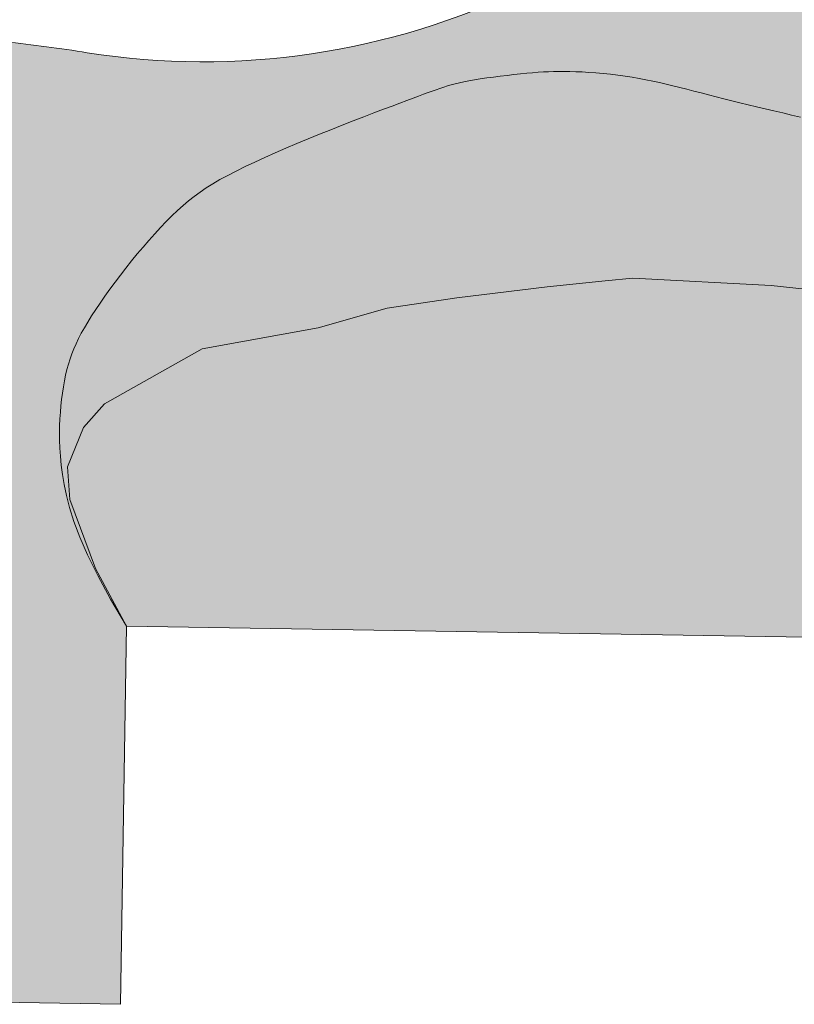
# Model space of a CAD drawing. Header units: metres. Extents: x 0 to 168310, y 0 to 462960.
# Tile 5 of 256: x 167452 to 167475, y 462612 to 462641. Entities that reach past the tile are written whole.
import ezdxf

# ---------------------------------------------------------------- set-up
doc = ezdxf.new("R2010")
doc.units = ezdxf.units.M
doc.header["$LTSCALE"] = 0.2
for name, color, linetype, lineweight in [('B_WE_GR_GRAS_BRM_RVA kruidenmengsel 2_B102-A', 141, 'Continuous', 18), ('B_WE_GR_GRAS_BRM_RVA kruidenmengsel 2_B102-G', 141, 'Continuous', 18), ('B_WE_GR_GRAS_BRM_RVA kruidenmengsel Barneveld_B116-A', 83, 'Continuous', 18), ('B_WE_GR_GRAS_BRM_RVA kruidenmengsel Barneveld_B116-G', 83, 'Continuous', 18)]:
    doc.layers.add(name, color=color, linetype=linetype, lineweight=lineweight)

msp = doc.modelspace()

# ---------------------------------------------------------------- hatches: boundary and pattern name
at = {"layer": 'B_WE_GR_GRAS_BRM_RVA kruidenmengsel 2_B102-A', "transparency": 33554687}
h = msp.add_hatch(color=256, dxfattribs=at)
h.dxf.hatch_style = 1
h.paths.add_polyline_path([(167507.5650447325, 462627.258044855), (167504.6934970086, 462628.5497135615), (167503.132597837, 462629.7064182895), (167500.5864440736, 462630.4061432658), (167498.3585517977, 462630.5015392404), (167494.1255626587, 462630.3743264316), (167489.4747006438, 462630.5646548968), (167485.6398477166, 462631.161595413), (167481.128256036, 462631.573632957), (167478.4794592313, 462632.0481318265), (167476.8818719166, 462632.6318079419), (167474.5270509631, 462632.889187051), (167470.4614228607, 462633.106457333), (167469.6567360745, 462633.0279921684), (167467.949297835, 462632.8514864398), (167465.303007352, 462632.5305691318), (167463.258715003, 462632.2239014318), (167461.2289318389, 462631.649453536), (167457.8271376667, 462631.0257554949), (167454.9609905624, 462629.4147122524), (167454.3493778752, 462628.7227841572), (167453.8762244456, 462627.5716170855), (167453.9432885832, 462626.6100807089), (167454.7014778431, 462624.5890335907), (167455.6082284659, 462622.8956273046), (167477.9852301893, 462622.5307213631), (167477.9871867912, 462622.6507054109), (167508.2231668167, 462622.1576416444), (167509.4042176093, 462623.2552620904), (167509.666115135, 462623.9032404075), (167509.0914884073, 462625.5996029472)])
at = {"layer": 'B_WE_GR_GRAS_BRM_RVA kruidenmengsel Barneveld_B116-A', "transparency": 33554687}
h = msp.add_hatch(color=256, dxfattribs=at)
h.dxf.hatch_style = 1
edge = h.paths.add_edge_path()
edge.add_line((167455.6082284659, 462622.8956273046), (167455.1410367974, 462623.6863642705))
edge.add_line((167455.1410367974, 462623.6863642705), (167454.7631930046, 462624.3784919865))
edge.add_line((167454.7631930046, 462624.3784919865), (167454.464100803, 462624.9825387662))
edge.add_line((167454.464100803, 462624.9825387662), (167454.2331639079, 462625.5090329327))
edge.add_line((167454.2331639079, 462625.5090329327), (167454.0597860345, 462625.9685028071))
edge.add_line((167454.0597860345, 462625.9685028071), (167453.9333709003, 462626.3714767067))
edge.add_line((167453.9333709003, 462626.3714767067), (167453.8433222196, 462626.7284829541))
edge.add_line((167453.8433222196, 462626.7284829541), (167453.779043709, 462627.050049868))
edge.add_line((167453.779043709, 462627.050049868), (167453.7305842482, 462627.3461440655))
edge.add_line((167453.7305842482, 462627.3461440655), (167453.693761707, 462627.6217094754))
edge.add_line((167453.693761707, 462627.6217094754), (167453.6674307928, 462627.8790460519))
edge.add_line((167453.6674307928, 462627.8790460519), (167453.6504733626, 462628.1204301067))
edge.add_line((167453.6504733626, 462628.1204301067), (167453.6417712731, 462628.3481379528))
edge.add_line((167453.6417712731, 462628.3481379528), (167453.6402063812, 462628.5644459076))
edge.add_line((167453.6402063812, 462628.5644459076), (167453.6446605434, 462628.7716302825))
edge.add_line((167453.6446605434, 462628.7716302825), (167453.6540156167, 462628.9719673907))
edge.add_line((167453.6540156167, 462628.9719673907), (167453.6671770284, 462629.1676848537))
edge.add_line((167453.6671770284, 462629.1676848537), (167453.6836357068, 462629.3598006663))
edge.add_line((167453.6836357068, 462629.3598006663), (167453.7034932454, 462629.5480712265))
edge.add_line((167453.7034932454, 462629.5480712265), (167453.726879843, 462629.7321938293))
edge.add_line((167453.726879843, 462629.7321938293), (167453.7539256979, 462629.9118657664))
edge.add_line((167453.7539256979, 462629.9118657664), (167453.7847610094, 462630.0867843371))
edge.add_line((167453.7847610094, 462630.0867843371), (167453.8195159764, 462630.2566468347))
edge.add_line((167453.8195159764, 462630.2566468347), (167453.8583207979, 462630.4211505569))
edge.add_line((167453.8583207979, 462630.4211505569), (167453.9013069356, 462630.5799970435))
edge.add_line((167453.9013069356, 462630.5799970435), (167453.9488028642, 462630.7335502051))
edge.add_line((167453.9488028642, 462630.7335502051), (167454.0015461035, 462630.8835491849))
edge.add_line((167454.0015461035, 462630.8835491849), (167454.0603250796, 462631.0319042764))
edge.add_line((167454.0603250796, 462631.0319042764), (167454.1259282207, 462631.1805257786))
edge.add_line((167454.1259282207, 462631.1805257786), (167454.1991439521, 462631.3313239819))
edge.add_line((167454.1991439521, 462631.3313239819), (167454.2807606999, 462631.4862091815))
edge.add_line((167454.2807606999, 462631.4862091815), (167454.3715668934, 462631.6470916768))
edge.add_line((167454.3715668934, 462631.6470916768), (167454.4723509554, 462631.8158817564))
edge.add_line((167454.4723509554, 462631.8158817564), (167454.583645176, 462631.9939903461))
edge.add_line((167454.583645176, 462631.9939903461), (167454.7048531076, 462632.1806277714))
edge.add_line((167454.7048531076, 462632.1806277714), (167454.8350674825, 462632.3743983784))
edge.add_line((167454.8350674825, 462632.3743983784), (167454.9733810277, 462632.5739065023))
edge.add_line((167454.9733810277, 462632.5739065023), (167455.1188864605, 462632.7777564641))
edge.add_line((167455.1188864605, 462632.7777564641), (167455.2706765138, 462632.9845526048))
edge.add_line((167455.2706765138, 462632.9845526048), (167455.427843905, 462633.1928992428))
edge.add_line((167455.427843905, 462633.1928992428), (167455.5894813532, 462633.4014007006))
edge.add_line((167455.5894813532, 462633.4014007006), (167455.7546859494, 462633.6086779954))
edge.add_line((167455.7546859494, 462633.6086779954), (167455.9225982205, 462633.8135184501))
edge.add_line((167455.9225982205, 462633.8135184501), (167456.0923836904, 462634.0148050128))
edge.add_line((167456.0923836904, 462634.0148050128), (167456.2632081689, 462634.2114217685))
edge.add_line((167456.2632081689, 462634.2114217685), (167456.4342374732, 462634.402252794))
edge.add_line((167456.4342374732, 462634.402252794), (167456.6046374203, 462634.586182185))
edge.add_line((167456.6046374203, 462634.586182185), (167456.7735738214, 462634.7620940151))
edge.add_line((167456.7735738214, 462634.7620940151), (167456.9402124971, 462634.9288723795))
edge.add_line((167456.9402124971, 462634.9288723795), (167457.1037767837, 462635.085444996))
edge.add_line((167457.1037767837, 462635.085444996), (167457.2651703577, 462635.2320144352))
edge.add_line((167457.2651703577, 462635.2320144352), (167457.4272034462, 462635.3702297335))
edge.add_line((167457.4272034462, 462635.3702297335), (167457.5927892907, 462635.5018180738))
edge.add_line((167457.5927892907, 462635.5018180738), (167457.7648411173, 462635.628506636))
edge.add_line((167457.7648411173, 462635.628506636), (167457.9462721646, 462635.7520226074))
edge.add_line((167457.9462721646, 462635.7520226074), (167458.1399956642, 462635.8740931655))
edge.add_line((167458.1399956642, 462635.8740931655), (167458.3489248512, 462635.9964454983))
edge.add_line((167458.3489248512, 462635.9964454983), (167458.5759669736, 462636.1208040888))
edge.add_line((167458.5759669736, 462636.1208040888), (167458.8226486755, 462636.2482714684))
edge.add_line((167458.8226486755, 462636.2482714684), (167459.0873600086, 462636.3785371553))
edge.add_line((167459.0873600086, 462636.3785371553), (167459.3680577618, 462636.5110954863))
edge.add_line((167459.3680577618, 462636.5110954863), (167459.6626987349, 462636.6454407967))
edge.add_line((167459.6626987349, 462636.6454407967), (167459.9692397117, 462636.7810674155))
edge.add_line((167459.9692397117, 462636.7810674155), (167460.2856374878, 462636.9174696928))
edge.add_line((167460.2856374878, 462636.9174696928), (167460.6098488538, 462637.0541419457))
edge.add_line((167460.6098488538, 462637.0541419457), (167460.9398305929, 462637.1905785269))
edge.add_line((167460.9398305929, 462637.1905785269), (167461.2733075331, 462637.3261797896))
edge.add_line((167461.2733075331, 462637.3261797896), (167461.606877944, 462637.459889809))
edge.add_line((167461.606877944, 462637.459889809), (167461.9367987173, 462637.5905143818))
edge.add_line((167461.9367987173, 462637.5905143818), (167462.2593265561, 462637.716859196))
edge.add_line((167462.2593265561, 462637.716859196), (167462.5707181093, 462637.8377299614))
edge.add_line((167462.5707181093, 462637.8377299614), (167462.8672301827, 462637.9519324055))
edge.add_line((167462.8672301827, 462637.9519324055), (167463.1451195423, 462638.0582722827))
edge.add_line((167463.1451195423, 462638.0582722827), (167463.4006429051, 462638.1555552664))
edge.add_line((167463.4006429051, 462638.1555552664), (167463.6304042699, 462638.2427042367))
edge.add_line((167463.6304042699, 462638.2427042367), (167463.8348917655, 462638.3199516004))
edge.add_line((167463.8348917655, 462638.3199516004), (167464.0170283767, 462638.3883508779))
edge.add_line((167464.0170283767, 462638.3883508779), (167464.1797746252, 462638.4489681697))
edge.add_line((167464.1797746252, 462638.4489681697), (167464.3260908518, 462638.5028695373))
edge.add_line((167464.3260908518, 462638.5028695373), (167464.458937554, 462638.5511210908))
edge.add_line((167464.458937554, 462638.5511210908), (167464.5812752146, 462638.5947889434))
edge.add_line((167464.5812752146, 462638.5947889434), (167464.6960642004, 462638.6349391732))
edge.add_line((167464.6960642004, 462638.6349391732), (167464.8062572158, 462638.6726268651))
edge.add_line((167464.8062572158, 462638.6726268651), (167464.9145351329, 462638.7085235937))
edge.add_line((167464.9145351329, 462638.7085235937), (167465.0232433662, 462638.7428274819))
edge.add_line((167465.0232433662, 462638.7428274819), (167465.134706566, 462638.7757073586))
edge.add_line((167465.134706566, 462638.7757073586), (167465.2512493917, 462638.8073320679))
edge.add_line((167465.2512493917, 462638.8073320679), (167465.3751965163, 462638.83787045))
edge.add_line((167465.3751965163, 462638.83787045), (167465.5088725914, 462638.8674913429))
edge.add_line((167465.5088725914, 462638.8674913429), (167465.6546022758, 462638.8963635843))
edge.add_line((167465.6546022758, 462638.8963635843), (167465.8147060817, 462638.9246557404))
edge.add_line((167465.8147060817, 462638.9246557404), (167465.9899702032, 462638.9524344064))
edge.add_line((167465.9899702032, 462638.9524344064), (167466.1773617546, 462638.9795123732))
edge.add_line((167466.1773617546, 462638.9795123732), (167466.3732635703, 462639.0056636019))
edge.add_line((167466.3732635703, 462639.0056636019), (167466.5740585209, 462639.0306620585))
edge.add_line((167466.5740585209, 462639.0306620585), (167466.7761294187, 462639.0542817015))
edge.add_line((167466.7761294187, 462639.0542817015), (167466.9758591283, 462639.0762964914))
edge.add_line((167466.9758591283, 462639.0762964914), (167467.1696305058, 462639.0964803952))
edge.add_line((167467.1696305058, 462639.0964803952), (167467.3538264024, 462639.1146073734))
edge.add_line((167467.3538264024, 462639.1146073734), (167467.5256717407, 462639.1304670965))
edge.add_line((167467.5256717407, 462639.1304670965), (167467.6869017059, 462639.1439333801))
edge.add_line((167467.6869017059, 462639.1439333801), (167467.8407549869, 462639.1549080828))
edge.add_line((167467.8407549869, 462639.1549080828), (167467.9904713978, 462639.1632930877))
edge.add_line((167467.9904713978, 462639.1632930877), (167468.1392907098, 462639.1689902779))
edge.add_line((167468.1392907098, 462639.1689902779), (167468.2904526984, 462639.1719015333))
edge.add_line((167468.2904526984, 462639.1719015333), (167468.4471971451, 462639.1719287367))
edge.add_line((167468.4471971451, 462639.1719287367), (167468.612763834, 462639.1689737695))
edge.add_line((167468.612763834, 462639.1689737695), (167468.7901477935, 462639.1629418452))
edge.add_line((167468.7901477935, 462639.1629418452), (167468.9792647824, 462639.1537800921))
edge.add_line((167468.9792647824, 462639.1537800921), (167469.1779268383, 462639.1414642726))
edge.add_line((167469.1779268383, 462639.1414642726), (167469.3839052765, 462639.1259707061))
edge.add_line((167469.3839052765, 462639.1259707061), (167469.5949714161, 462639.10727571))
edge.add_line((167469.5949714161, 462639.10727571), (167469.8088965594, 462639.0853556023))
edge.add_line((167469.8088965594, 462639.0853556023), (167470.0234520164, 462639.0601867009))
edge.add_line((167470.0234520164, 462639.0601867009), (167470.2364091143, 462639.0317453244))
edge.add_line((167470.2364091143, 462639.0317453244), (167470.4455719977, 462639.0000100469))
edge.add_line((167470.4455719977, 462639.0000100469), (167470.6501242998, 462638.9650542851))
edge.add_line((167470.6501242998, 462638.9650542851), (167470.851103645, 462638.9270789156))
edge.add_line((167470.851103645, 462638.9270789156), (167471.0496779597, 462638.8862937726))
edge.add_line((167471.0496779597, 462638.8862937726), (167471.2470151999, 462638.8429086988))
edge.add_line((167471.2470151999, 462638.8429086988), (167471.444283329, 462638.7971335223))
edge.add_line((167471.444283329, 462638.7971335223), (167471.6426502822, 462638.749178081))
edge.add_line((167471.6426502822, 462638.749178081), (167471.8432839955, 462638.6992522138))
edge.add_line((167471.8432839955, 462638.6992522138), (167472.0473520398, 462638.6475657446))
edge.add_line((167472.0473520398, 462638.6475657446), (167472.2557688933, 462638.5943169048))
edge.add_line((167472.2557688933, 462638.5943169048), (167472.4687576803, 462638.5396723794))
edge.add_line((167472.4687576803, 462638.5396723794), (167472.6864247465, 462638.4837934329))
edge.add_line((167472.6864247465, 462638.4837934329), (167472.9088763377, 462638.4268413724))
edge.add_line((167472.9088763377, 462638.4268413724), (167473.1362188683, 462638.3689775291))
edge.add_line((167473.1362188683, 462638.3689775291), (167473.3685584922, 462638.3103631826))
edge.add_line((167473.3685584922, 462638.3103631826), (167473.6060015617, 462638.2511596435))
edge.add_line((167473.6060015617, 462638.2511596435), (167473.8486543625, 462638.1915282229))
edge.add_line((167473.8486543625, 462638.1915282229), (167474.0964985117, 462638.1316226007))
edge.add_line((167474.0964985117, 462638.1316226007), (167474.3487784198, 462638.0715514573))
edge.add_line((167474.3487784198, 462638.0715514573), (167474.6044685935, 462638.0114069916))
edge.add_line((167474.6044685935, 462638.0114069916), (167474.8625430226, 462637.9512813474))
edge.add_line((167474.8625430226, 462637.9512813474), (167475.1219758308, 462637.8912667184))
edge.add_line((167475.1219758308, 462637.8912667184), (167475.3817409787, 462637.8314552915))
edge.add_line((167475.3817409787, 462637.8314552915), (167475.640812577, 462637.7719391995))
edge.add_line((167475.640812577, 462637.7719391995), (167475.8981646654, 462637.7128106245))
edge.add_line((167475.8981646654, 462637.7128106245), (167476.1528585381, 462637.6541365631))
edge.add_line((167476.1528585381, 462637.6541365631), (167476.4051971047, 462637.5956257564))
edge.add_line((167476.4051971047, 462637.5956257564), (167476.6564068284, 462637.5367204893))
edge.add_line((167476.6564068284, 462637.5367204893), (167476.907736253, 462637.476856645))
edge.add_line((167476.907736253, 462637.476856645), (167477.1604339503, 462637.4154701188))
edge.add_line((167477.1604339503, 462637.4154701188), (167477.4157484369, 462637.3519968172))
edge.add_line((167477.4157484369, 462637.3519968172), (167477.6749282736, 462637.2858726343))
edge.add_line((167477.6749282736, 462637.2858726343), (167477.9392219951, 462637.2165334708))
edge.add_line((167477.9392219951, 462637.2165334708), (167478.2098699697, 462637.1434189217))
edge.add_line((167478.2098699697, 462637.1434189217), (167478.4876897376, 462637.0661596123))
edge.add_line((167478.4876897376, 462637.0661596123), (167478.7728799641, 462636.9846657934))
edge.add_line((167478.7728799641, 462636.9846657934), (167479.0655901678, 462636.8988699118))
edge.add_line((167479.0655901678, 462636.8988699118), (167479.3659698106, 462636.8087044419))
edge.add_line((167479.3659698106, 462636.8087044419), (167479.6741683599, 462636.7141018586))
edge.add_line((167479.6741683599, 462636.7141018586), (167479.9903353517, 462636.6149946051))
edge.add_line((167479.9903353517, 462636.6149946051), (167480.314620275, 462636.5113151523))
edge.add_line((167480.314620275, 462636.5113151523), (167480.6471726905, 462636.4029959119))
edge.add_line((167480.6471726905, 462636.4029959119), (167480.9883114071, 462636.2898840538))
edge.add_line((167480.9883114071, 462636.2898840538), (167481.3388627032, 462636.1715711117))
edge.add_line((167481.3388627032, 462636.1715711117), (167481.6997476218, 462636.0476008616))
edge.add_line((167481.6997476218, 462636.0476008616), (167482.0718872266, 462635.9175171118))
edge.add_line((167482.0718872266, 462635.9175171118), (167482.4562025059, 462635.7808636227))
edge.add_line((167482.4562025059, 462635.7808636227), (167482.853614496, 462635.6371842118))
edge.add_line((167482.853614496, 462635.6371842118), (167483.2650443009, 462635.4860226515))
edge.add_line((167483.2650443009, 462635.4860226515), (167483.6914128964, 462635.3269227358))
edge.add_line((167483.6914128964, 462635.3269227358), (167484.1332393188, 462635.1592934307))
edge.add_line((167484.1332393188, 462635.1592934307), (167484.5884148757, 462634.9816623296))
edge.add_line((167484.5884148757, 462634.9816623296), (167485.0537751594, 462634.792202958))
edge.add_line((167485.0537751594, 462634.792202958), (167485.5261529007, 462634.5890878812))
edge.add_line((167485.5261529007, 462634.5890878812), (167486.0023808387, 462634.3704896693))
edge.add_line((167486.0023808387, 462634.3704896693), (167486.4792917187, 462634.1345808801))
edge.add_line((167486.4792917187, 462634.1345808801), (167486.9537182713, 462633.8795340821))
edge.add_line((167486.9537182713, 462633.8795340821), (167487.4224932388, 462633.6035218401))
edge.add_line((167487.4224932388, 462633.6035218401), (167487.8826164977, 462633.3050526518))
edge.add_line((167487.8826164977, 462633.3050526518), (167488.333791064, 462632.9880680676))
edge.add_line((167488.333791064, 462632.9880680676), (167488.7779093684, 462632.6609101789))
edge.add_line((167488.7779093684, 462632.6609101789), (167489.2169268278, 462632.3320476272))
edge.add_line((167489.2169268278, 462632.3320476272), (167489.6527988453, 462632.0099490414))
edge.add_line((167489.6527988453, 462632.0099490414), (167490.0874808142, 462631.7030830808))
edge.add_line((167490.0874808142, 462631.7030830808), (167490.522928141, 462631.4199183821))
edge.add_line((167490.522928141, 462631.4199183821), (167490.9610962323, 462631.1689235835))
edge.add_line((167490.9610962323, 462631.1689235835), (167491.4039525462, 462630.9584911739))
edge.add_line((167491.4039525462, 462630.9584911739), (167491.8542472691, 462630.7920696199))
edge.add_line((167491.8542472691, 462630.7920696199), (167492.3159792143, 462630.6652205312))
edge.add_line((167492.3159792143, 462630.6652205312), (167492.7932588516, 462630.5728002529))
edge.add_line((167492.7932588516, 462630.5728002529), (167493.2901966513, 462630.5096651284))
edge.add_line((167493.2901966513, 462630.5096651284), (167493.8109030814, 462630.4706715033))
edge.add_line((167493.8109030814, 462630.4706715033), (167494.3594886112, 462630.4506757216))
edge.add_line((167494.3594886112, 462630.4506757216), (167494.940063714, 462630.4445341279))
edge.add_line((167494.940063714, 462630.4445341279), (167495.5567383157, 462630.4471030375))
edge.add_line((167495.5567383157, 462630.4471030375), (167496.2111855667, 462630.4531093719))
edge.add_line((167496.2111855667, 462630.4531093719), (167496.8970402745, 462630.4568532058))
edge.add_line((167496.8970402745, 462630.4568532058), (167497.6062820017, 462630.4525467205))
edge.add_line((167497.6062820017, 462630.4525467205), (167498.3308903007, 462630.4344020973))
edge.add_line((167498.3308903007, 462630.4344020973), (167499.0628447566, 462630.3966315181))
edge.add_line((167499.0628447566, 462630.3966315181), (167499.7941249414, 462630.333447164))
edge.add_line((167499.7941249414, 462630.333447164), (167500.5167104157, 462630.2390612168))
edge.add_line((167500.5167104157, 462630.2390612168), (167501.2225807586, 462630.1076858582))
edge.add_line((167501.2225807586, 462630.1076858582), (167501.9040973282, 462629.934875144))
edge.add_line((167501.9040973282, 462629.934875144), (167502.5563854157, 462629.7258975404))
edge.add_line((167502.5563854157, 462629.7258975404), (167503.175786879, 462629.4902973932))
edge.add_line((167503.175786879, 462629.4902973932), (167503.7586488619, 462629.2376375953))
edge.add_line((167503.7586488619, 462629.2376375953), (167504.3013184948, 462628.9774810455))
edge.add_line((167504.3013184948, 462628.9774810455), (167504.8001429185, 462628.719390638))
edge.add_line((167504.8001429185, 462628.719390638), (167505.2514692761, 462628.4729292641))
edge.add_line((167505.2514692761, 462628.4729292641), (167505.6516446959, 462628.2476598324))
edge.add_line((167505.6516446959, 462628.2476598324), (167505.9972911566, 462628.0527556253))
edge.add_line((167505.9972911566, 462628.0527556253), (167506.2901177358, 462627.89017852))
edge.add_line((167506.2901177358, 462627.89017852), (167506.5363169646, 462627.7555346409))
edge.add_line((167506.5363169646, 462627.7555346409), (167506.742235, 462627.6442125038))
edge.add_line((167506.742235, 462627.6442125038), (167506.9142176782, 462627.5516006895))
edge.add_line((167506.9142176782, 462627.5516006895), (167507.0586112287, 462627.4730877))
edge.add_line((167507.0586112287, 462627.4730877), (167507.1817616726, 462627.4040620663))
edge.add_line((167507.1817616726, 462627.4040620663), (167507.2900150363, 462627.3399123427))
edge.add_line((167507.2900150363, 462627.3399123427), (167507.3896917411, 462627.2760485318))
edge.add_line((167507.3896917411, 462627.2760485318), (167507.4849633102, 462627.2096805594))
edge.add_line((167507.4849633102, 462627.2096805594), (167507.5762622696, 462627.1411501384))
edge.add_line((167507.5762622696, 462627.1411501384), (167507.6636465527, 462627.0711127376))
edge.add_line((167507.6636465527, 462627.0711127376), (167507.7471741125, 462627.0002238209))
edge.add_line((167507.7471741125, 462627.0002238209), (167507.8269028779, 462626.9291388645))
edge.add_line((167507.8269028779, 462626.9291388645), (167507.9028907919, 462626.8585133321))
edge.add_line((167507.9028907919, 462626.8585133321), (167507.975195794, 462626.7890026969))
edge.add_line((167507.975195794, 462626.7890026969), (167508.0438758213, 462626.7212624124))
edge.add_line((167508.0438758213, 462626.7212624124), (167508.1091683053, 462626.6555357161))
edge.add_line((167508.1091683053, 462626.6555357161), (167508.1719624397, 462626.5905689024))
edge.add_line((167508.1719624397, 462626.5905689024), (167508.2332953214, 462626.5247685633))
edge.add_line((167508.2332953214, 462626.5247685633), (167508.2942040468, 462626.4565413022))
edge.add_line((167508.2942040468, 462626.4565413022), (167508.355725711, 462626.3842937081))
edge.add_line((167508.355725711, 462626.3842937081), (167508.4188974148, 462626.3064323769))
edge.add_line((167508.4188974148, 462626.3064323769), (167508.4847562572, 462626.2213638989))
edge.add_line((167508.4847562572, 462626.2213638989), (167508.5543393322, 462626.1274948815))
edge.add_line((167508.5543393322, 462626.1274948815), (167508.6285028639, 462626.0234669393))
edge.add_line((167508.6285028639, 462626.0234669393), (167508.7066497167, 462625.9098101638))
edge.add_line((167508.7066497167, 462625.9098101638), (167508.7874827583, 462625.7879642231))
edge.add_line((167508.7874827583, 462625.7879642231), (167508.8697003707, 462625.6593746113))
edge.add_line((167508.8697003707, 462625.6593746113), (167508.9520009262, 462625.5254868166))
edge.add_line((167508.9520009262, 462625.5254868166), (167509.0330828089, 462625.3877463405))
edge.add_line((167509.0330828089, 462625.3877463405), (167509.1116443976, 462625.2475986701))
edge.add_line((167509.1116443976, 462625.2475986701), (167509.1863840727, 462625.106489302))
edge.add_line((167509.1863840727, 462625.106489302), (167509.2559922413, 462624.9658126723))
edge.add_line((167509.2559922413, 462624.9658126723), (167509.3189891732, 462624.8258732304))
edge.add_line((167509.3189891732, 462624.8258732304), (167509.3737320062, 462624.6859303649))
edge.add_line((167509.3737320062, 462624.6859303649), (167509.4185713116, 462624.5452013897))
edge.add_line((167509.4185713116, 462624.5452013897), (167509.4518576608, 462624.4029036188))
edge.add_line((167509.4518576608, 462624.4029036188), (167509.4719416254, 462624.2582543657))
edge.add_line((167509.4719416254, 462624.2582543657), (167509.4771737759, 462624.1104709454))
edge.add_line((167509.4771737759, 462624.1104709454), (167509.4659046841, 462623.9587706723))
edge.add_line((167509.4659046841, 462623.9587706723), (167509.4364773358, 462623.8023632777))
edge.add_line((167509.4364773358, 462623.8023632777), (167509.3863862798, 462623.6396103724))
edge.add_line((167509.3863862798, 462623.6396103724), (167509.311514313, 462623.4672624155))
edge.add_line((167509.311514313, 462623.4672624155), (167509.2075639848, 462623.2818896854))
edge.add_line((167509.2075639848, 462623.2818896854), (167509.0702378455, 462623.0800624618))
edge.add_line((167509.0702378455, 462623.0800624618), (167508.895238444, 462622.8583510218))
edge.add_line((167508.895238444, 462622.8583510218), (167508.6782683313, 462622.6133256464))
edge.add_line((167508.6782683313, 462622.6133256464), (167508.4150300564, 462622.3415566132))
edge.add_line((167508.4150300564, 462622.3415566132), (167508.1012261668, 462622.039614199))
edge.add_line((167508.1012261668, 462622.039614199), (167508.0053526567, 462616.1603958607))
edge.add_line((167508.0053526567, 462616.1603958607), (167511.263857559, 462616.1072588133))
edge.add_arc((167511.359724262, 462621.9864772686), 5.880000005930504, 269.0658161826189, 279.4833147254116)
edge.add_arc((167172.9137461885, 462667.5558233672), 343.2799999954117, 351.3938393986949, 355.7573273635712)
edge.add_line((167515.2530403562, 462642.1596412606), (167473.8725347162, 462642.6573696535))
edge.add_line((167473.8725347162, 462642.6573696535), (167471.966872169, 462642.7002925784))
edge.add_arc((167471.8465999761, 462632.7010158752), 9.999999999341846, 89.31087448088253, 115.7750742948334)
edge.add_line((167467.4982061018, 462641.706096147), (167467.3260907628, 462641.6229846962))
edge.add_arc((167457.8465923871, 462661.2540598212), 21.80000000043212, 261.05173392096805, 295.7750735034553, ccw=False)
edge.add_arc((167447.5368405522, 462596.9230037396), 43.35206598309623, 80.81640929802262, 84.02635401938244)
edge.add_arc((167452.0244802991, 462638.0398069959), 1.999999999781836, 89.31090311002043, 179.3204009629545)
edge.add_line((167450.0246209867, 462638.0635289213), (167450.3787193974, 462631.7847146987))
edge.add_arc((167591.0738422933, 462632.3265097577), 140.6961660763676, 180.2206360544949, 185.7726291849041)
edge.add_arc((167598.0469404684, 462632.8611989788), 147.6877794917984, 185.7069164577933, 187.8308542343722)
edge.add_arc((167378.0296361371, 462601.847225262), 74.50715443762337, 7.719441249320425, 8.405767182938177, ccw=False)
edge.add_line((167451.8615828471, 462611.8552074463), (167455.4273713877, 462611.7971008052))
edge.add_line((167455.4273713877, 462611.7971008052), (167455.6082284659, 462622.8956273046))
h = msp.add_hatch(color=256, dxfattribs=at)
h.dxf.hatch_style = 1
h.paths.add_polyline_path([(167484.133239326, 462635.1592934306), (167483.6914129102, 462635.3269227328), (167483.265044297, 462635.4860226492), (167482.8536144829, 462635.6371842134), (167482.4562025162, 462635.7808636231), (167482.0718872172, 462635.9175171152), (167481.6997476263, 462636.0476008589), (167481.3388627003, 462636.1715711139), (167480.988311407, 462636.2898840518), (167480.6471726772, 462636.402995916), (167480.3146202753, 462636.5113151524), (167479.9903353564, 462636.6149946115), (167479.6741683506, 462636.7141018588), (167479.3659698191, 462636.808704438), (167479.0655901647, 462636.8988699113), (167478.7728799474, 462636.9846657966), (167478.4876897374, 462637.0661596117), (167478.2098699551, 462637.1434189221), (167477.9392219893, 462637.2165334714), (167477.6749282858, 462637.2858726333), (167477.4157484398, 462637.3519968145), (167477.1604339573, 462637.4154701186), (167476.9077362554, 462637.4768566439), (167476.6564068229, 462637.5367204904), (167476.4051971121, 462637.5956257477), (167476.1528585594, 462637.6541365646), (167475.8981646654, 462637.7128106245), (167475.640812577, 462637.7719391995), (167475.3817409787, 462637.8314552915), (167475.1219759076, 462637.891266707), (167474.8625430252, 462637.9512813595), (167474.6044685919, 462638.0114069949), (167474.3487783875, 462638.0715514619), (167474.0964985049, 462638.131622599), (167473.8486543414, 462638.1915282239), (167473.6060015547, 462638.2511596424), (167473.3685584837, 462638.310363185), (167473.1362188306, 462638.3689775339), (167472.9088763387, 462638.4268413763), (167472.6864247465, 462638.4837934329), (167472.4687576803, 462638.5396723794), (167472.2557688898, 462638.5943169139), (167472.0473520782, 462638.647565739), (167471.8432840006, 462638.6992522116), (167471.6426502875, 462638.7491780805), (167471.444283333, 462638.7971335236), (167471.2470151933, 462638.8429086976), (167471.0496779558, 462638.8862937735), (167470.8511036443, 462638.9270789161), (167470.6501243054, 462638.9650542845), (167470.4455719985, 462639.0000100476), (167470.2364091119, 462639.0317453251), (167470.0234520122, 462639.0601867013), (167469.8088965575, 462639.085355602), (167469.5949714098, 462639.1072757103), (167469.3839052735, 462639.1259707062), (167469.1779268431, 462639.1414642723), (167468.9792647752, 462639.1537800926), (167468.7901477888, 462639.1629418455), (167468.6127638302, 462639.1689737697), (167468.4471971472, 462639.1719287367), (167468.2904527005, 462639.1719015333), (167468.1392907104, 462639.1689902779), (167467.9904713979, 462639.1632930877), (167467.8407549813, 462639.1549080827), (167467.6869017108, 462639.1439333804), (167467.5256717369, 462639.1304670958), (167467.353826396, 462639.1146073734), (167467.1696305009, 462639.0964803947), (167466.9758591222, 462639.076296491), (167466.7761294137, 462639.0542817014), (167466.5740585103, 462639.0306620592), (167466.3732635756, 462639.0056636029), (167466.1773617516, 462638.9795123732), (167465.9899701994, 462638.9524344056), (167465.8147060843, 462638.924655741), (167465.6546022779, 462638.8963635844), (167465.5088725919, 462638.867491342), (167465.3751965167, 462638.83787045), (167465.2512493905, 462638.8073320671), (167465.1347065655, 462638.7757073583), (167465.0232433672, 462638.7428274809), (167464.914535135, 462638.7085235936), (167464.806257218, 462638.672626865), (167464.6960642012, 462638.634939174), (167464.5812752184, 462638.5947889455), (167464.4589375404, 462638.5511210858), (167464.3260908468, 462638.5028695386), (167464.1797746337, 462638.4489681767), (167464.0170284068, 462638.3883508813), (167463.834891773, 462638.3199515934), (167463.6304042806, 462638.2427042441), (167463.4006428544, 462638.1555552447), (167463.1451195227, 462638.0582722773), (167462.8672301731, 462637.9519324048), (167462.5707181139, 462637.8377299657), (167462.2593265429, 462637.7168591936), (167461.9367987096, 462637.5905143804), (167461.6068779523, 462637.4598898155), (167461.2733075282, 462637.3261797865), (167460.9398306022, 462637.1905785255), (167460.609848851, 462637.0541419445), (167460.2856374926, 462636.9174696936), (167459.9692397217, 462636.7810674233), (167459.6626987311, 462636.6454407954), (167459.3680577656, 462636.511095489), (167459.0873600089, 462636.3785371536), (167458.8226486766, 462636.2482714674), (167458.5759669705, 462636.1208040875), (167458.3489248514, 462635.9964454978), (167458.1399956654, 462635.8740931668), (167457.9462721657, 462635.7520226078), (167457.7648411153, 462635.6285066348), (167457.5927892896, 462635.5018180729), (167457.427203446, 462635.3702297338), (167457.2651703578, 462635.2320144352), (167457.1037767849, 462635.0854449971), (167456.9402124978, 462634.9288723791), (167456.7735738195, 462634.7620940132), (167456.6046374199, 462634.5861821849), (167456.434237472, 462634.4022527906), (167456.2632081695, 462634.2114217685), (167456.0923836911, 462634.0148050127), (167455.922598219, 462633.8135184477), (167455.7546859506, 462633.608677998), (167455.5894813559, 462633.4014007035), (167455.427843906, 462633.1928992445), (167455.2706765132, 462632.9845526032), (167455.1188864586, 462632.7777564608), (167454.9733810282, 462632.5739065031), (167454.8350674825, 462632.3743983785), (167454.7048531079, 462632.1806277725), (167454.5836451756, 462631.9939903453), (167454.4723509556, 462631.8158817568), (167454.3715668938, 462631.6470916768), (167454.2807607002, 462631.4862091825), (167454.1991439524, 462631.3313239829), (167454.1259282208, 462631.1805257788), (167454.0603250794, 462631.0319042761), (167454.0015461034, 462630.8835491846), (167453.9488028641, 462630.7335502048), (167453.9013069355, 462630.5799970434), (167453.8583207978, 462630.4211505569), (167453.8195159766, 462630.2566468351), (167453.7847610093, 462630.086784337), (167453.753925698, 462629.9118657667), (167453.726879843, 462629.7321938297), (167453.7034932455, 462629.5480712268), (167453.6836357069, 462629.359800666), (167453.6671770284, 462629.1676848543), (167453.6540156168, 462628.9719673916), (167453.6446605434, 462628.7716302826), (167453.6402063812, 462628.5644459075), (167453.641771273, 462628.3481379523), (167453.6504733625, 462628.1204301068), (167453.6674307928, 462627.8790460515), (167453.693761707, 462627.6217094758), (167453.7305842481, 462627.3461440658), (167453.7790437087, 462627.0500498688), (167453.8433222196, 462626.7284829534), (167453.9333709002, 462626.3714767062), (167454.0597860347, 462625.968502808), (167454.233163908, 462625.5090329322), (167454.4641008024, 462624.9825387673), (167454.7631930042, 462624.3784919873), (167455.1410367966, 462623.6863642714), (167455.608228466, 462622.8956273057), (167454.701477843, 462624.5890335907), (167453.9432885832, 462626.610080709), (167453.8762244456, 462627.5716170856), (167454.3493778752, 462628.7227841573), (167454.9609905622, 462629.4147122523), (167457.8271376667, 462631.025755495), (167461.2289318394, 462631.649453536), (167463.2587150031, 462632.2239014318), (167465.3030073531, 462632.5305691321), (167467.9492978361, 462632.8514864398), (167469.6567360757, 462633.0279921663), (167470.4614228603, 462633.106457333), (167474.5270509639, 462632.889187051), (167476.8818719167, 462632.6318079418), (167478.4794592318, 462632.0481318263), (167481.1282560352, 462631.5736329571), (167485.639847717, 462631.161595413), (167489.4747006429, 462630.5646548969), (167494.1255626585, 462630.3743264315), (167496.8659902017, 462630.4566837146), (167496.2111855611, 462630.4531093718), (167495.5567383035, 462630.4471030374), (167494.9400637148, 462630.4445341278), (167494.3594886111, 462630.4506757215), (167493.8109030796, 462630.4706715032), (167493.2901966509, 462630.5096651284), (167492.7932588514, 462630.5728002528), (167492.3159792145, 462630.6652205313), (167491.8542472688, 462630.7920696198), (167491.4039525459, 462630.9584911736), (167490.9610962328, 462631.1689235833), (167490.5229281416, 462631.4199183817), (167490.0874808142, 462631.7030830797), (167489.652798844, 462632.0099490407), (167489.2169268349, 462632.3320476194), (167488.7779093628, 462632.6609101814), (167488.3337910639, 462632.9880680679), (167487.8826164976, 462633.3050526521), (167487.4224932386, 462633.6035218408), (167486.9537182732, 462633.879534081), (167486.4792917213, 462634.1345808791), (167486.0023808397, 462634.370489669), (167485.5261529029, 462634.5890878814), (167485.0537751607, 462634.7922029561), (167484.5884148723, 462634.9816623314)], flags=17)

# ---------------------------------------------------------------- linework, layer by layer
at = {"layer": 'B_WE_GR_GRAS_BRM_RVA kruidenmengsel 2_B102-G', "flags": 128}
msp.add_lwpolyline([(167476.8818719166, 462632.6318079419), (167474.5270509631, 462632.889187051), (167470.4614228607, 462633.106457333), (167469.6567360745, 462633.0279921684), (167467.949297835, 462632.8514864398), (167465.303007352, 462632.5305691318), (167463.258715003, 462632.2239014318), (167461.2289318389, 462631.649453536), (167457.8271376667, 462631.0257554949), (167454.9609905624, 462629.4147122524), (167454.3493778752, 462628.7227841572), (167453.8762244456, 462627.5716170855), (167453.9432885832, 462626.6100807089), (167454.7014778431, 462624.5890335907), (167455.6082284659, 462622.8956273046), (167477.9852301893, 462622.5307213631)], dxfattribs=at)
at = {"layer": 'B_WE_GR_GRAS_BRM_RVA kruidenmengsel Barneveld_B116-G', "flags": 128}
msp.add_lwpolyline([(167467.3260907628, 462641.6229846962, -0.1526791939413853), (167454.4557639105, 462639.7193835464, 0.014006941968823), (167452.0485337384, 462640.0396623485, 0.414262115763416)], format="xyb", dxfattribs=at)
for points in [[(167451.8615828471, 462611.8552074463), (167455.4273713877, 462611.7971008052), (167455.6082284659, 462622.8956273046), (167455.1410367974, 462623.6863642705), (167454.7631930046, 462624.3784919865), (167454.464100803, 462624.9825387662), (167454.2331639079, 462625.5090329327), (167454.0597860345, 462625.9685028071), (167453.9333709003, 462626.3714767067), (167453.8433222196, 462626.7284829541), (167453.779043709, 462627.050049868), (167453.7305842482, 462627.3461440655), (167453.693761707, 462627.6217094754), (167453.6674307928, 462627.8790460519), (167453.6504733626, 462628.1204301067), (167453.6417712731, 462628.3481379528), (167453.6402063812, 462628.5644459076), (167453.6446605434, 462628.7716302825), (167453.6540156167, 462628.9719673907), (167453.6671770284, 462629.1676848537), (167453.6836357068, 462629.3598006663), (167453.7034932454, 462629.5480712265), (167453.726879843, 462629.7321938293), (167453.7539256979, 462629.9118657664), (167453.7847610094, 462630.0867843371), (167453.8195159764, 462630.2566468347), (167453.8583207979, 462630.4211505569), (167453.9013069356, 462630.5799970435), (167453.9488028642, 462630.7335502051), (167454.0015461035, 462630.8835491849), (167454.0603250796, 462631.0319042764), (167454.1259282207, 462631.1805257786), (167454.1991439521, 462631.3313239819), (167454.2807606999, 462631.4862091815), (167454.3715668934, 462631.6470916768), (167454.4723509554, 462631.8158817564), (167454.583645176, 462631.9939903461), (167454.7048531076, 462632.1806277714), (167454.8350674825, 462632.3743983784), (167454.9733810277, 462632.5739065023), (167455.1188864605, 462632.7777564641), (167455.2706765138, 462632.9845526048), (167455.427843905, 462633.1928992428), (167455.5894813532, 462633.4014007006), (167455.7546859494, 462633.6086779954), (167455.9225982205, 462633.8135184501), (167456.0923836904, 462634.0148050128), (167456.2632081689, 462634.2114217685), (167456.4342374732, 462634.402252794), (167456.6046374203, 462634.586182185), (167456.7735738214, 462634.7620940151), (167456.9402124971, 462634.9288723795), (167457.1037767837, 462635.085444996), (167457.2651703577, 462635.2320144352), (167457.4272034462, 462635.3702297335), (167457.5927892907, 462635.5018180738), (167457.7648411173, 462635.628506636), (167457.9462721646, 462635.7520226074), (167458.1399956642, 462635.8740931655), (167458.3489248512, 462635.9964454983), (167458.5759669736, 462636.1208040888), (167458.8226486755, 462636.2482714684), (167459.0873600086, 462636.3785371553), (167459.3680577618, 462636.5110954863), (167459.6626987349, 462636.6454407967), (167459.9692397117, 462636.7810674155), (167460.2856374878, 462636.9174696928), (167460.6098488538, 462637.0541419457), (167460.9398305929, 462637.1905785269), (167461.2733075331, 462637.3261797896), (167461.606877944, 462637.459889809), (167461.9367987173, 462637.5905143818), (167462.2593265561, 462637.716859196), (167462.5707181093, 462637.8377299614), (167462.8672301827, 462637.9519324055), (167463.1451195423, 462638.0582722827), (167463.4006429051, 462638.1555552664), (167463.6304042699, 462638.2427042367), (167463.8348917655, 462638.3199516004), (167464.0170283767, 462638.3883508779), (167464.1797746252, 462638.4489681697), (167464.3260908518, 462638.5028695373), (167464.458937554, 462638.5511210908), (167464.5812752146, 462638.5947889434), (167464.6960642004, 462638.6349391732), (167464.8062572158, 462638.6726268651), (167464.9145351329, 462638.7085235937), (167465.0232433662, 462638.7428274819), (167465.134706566, 462638.7757073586), (167465.2512493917, 462638.8073320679), (167465.3751965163, 462638.83787045), (167465.5088725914, 462638.8674913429), (167465.6546022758, 462638.8963635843), (167465.8147060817, 462638.9246557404), (167465.9899702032, 462638.9524344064), (167466.1773617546, 462638.9795123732), (167466.3732635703, 462639.0056636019), (167466.5740585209, 462639.0306620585), (167466.7761294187, 462639.0542817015), (167466.9758591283, 462639.0762964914), (167467.1696305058, 462639.0964803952), (167467.3538264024, 462639.1146073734), (167467.5256717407, 462639.1304670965), (167467.6869017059, 462639.1439333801), (167467.8407549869, 462639.1549080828), (167467.9904713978, 462639.1632930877), (167468.1392907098, 462639.1689902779), (167468.2904526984, 462639.1719015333), (167468.4471971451, 462639.1719287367), (167468.612763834, 462639.1689737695), (167468.7901477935, 462639.1629418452), (167468.9792647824, 462639.1537800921), (167469.1779268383, 462639.1414642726), (167469.3839052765, 462639.1259707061), (167469.5949714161, 462639.10727571), (167469.8088965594, 462639.0853556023), (167470.0234520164, 462639.0601867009), (167470.2364091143, 462639.0317453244), (167470.4455719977, 462639.0000100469), (167470.6501242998, 462638.9650542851), (167470.851103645, 462638.9270789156), (167471.0496779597, 462638.8862937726), (167471.2470151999, 462638.8429086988), (167471.444283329, 462638.7971335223), (167471.6426502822, 462638.749178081), (167471.8432839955, 462638.6992522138), (167472.0473520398, 462638.6475657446), (167472.2557688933, 462638.5943169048), (167472.4687576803, 462638.5396723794), (167472.6864247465, 462638.4837934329), (167472.9088763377, 462638.4268413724), (167473.1362188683, 462638.3689775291), (167473.3685584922, 462638.3103631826), (167473.6060015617, 462638.2511596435), (167473.8486543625, 462638.1915282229), (167474.0964985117, 462638.1316226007), (167474.3487784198, 462638.0715514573), (167474.6044685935, 462638.0114069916), (167474.8625430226, 462637.9512813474), (167475.1219758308, 462637.8912667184), (167475.3817409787, 462637.8314552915)], [(167475.3817409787, 462637.8314552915), (167475.1219759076, 462637.891266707), (167474.8625430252, 462637.9512813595), (167474.6044685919, 462638.0114069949), (167474.3487783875, 462638.0715514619), (167474.0964985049, 462638.131622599), (167473.8486543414, 462638.1915282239), (167473.6060015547, 462638.2511596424), (167473.3685584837, 462638.310363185), (167473.1362188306, 462638.3689775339), (167472.9088763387, 462638.4268413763), (167472.6864247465, 462638.4837934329), (167472.4687576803, 462638.5396723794), (167472.2557688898, 462638.5943169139), (167472.0473520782, 462638.647565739), (167471.8432840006, 462638.6992522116), (167471.6426502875, 462638.7491780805), (167471.444283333, 462638.7971335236), (167471.2470151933, 462638.8429086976), (167471.0496779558, 462638.8862937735), (167470.8511036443, 462638.9270789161), (167470.6501243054, 462638.9650542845), (167470.4455719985, 462639.0000100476), (167470.2364091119, 462639.0317453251), (167470.0234520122, 462639.0601867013), (167469.8088965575, 462639.085355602), (167469.5949714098, 462639.1072757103), (167469.3839052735, 462639.1259707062), (167469.1779268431, 462639.1414642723), (167468.9792647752, 462639.1537800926), (167468.7901477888, 462639.1629418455), (167468.6127638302, 462639.1689737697), (167468.4471971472, 462639.1719287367), (167468.2904527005, 462639.1719015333), (167468.1392907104, 462639.1689902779), (167467.9904713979, 462639.1632930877), (167467.8407549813, 462639.1549080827), (167467.6869017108, 462639.1439333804), (167467.5256717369, 462639.1304670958), (167467.353826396, 462639.1146073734), (167467.1696305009, 462639.0964803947), (167466.9758591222, 462639.076296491), (167466.7761294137, 462639.0542817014), (167466.5740585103, 462639.0306620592), (167466.3732635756, 462639.0056636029), (167466.1773617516, 462638.9795123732), (167465.9899701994, 462638.9524344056), (167465.8147060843, 462638.924655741), (167465.6546022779, 462638.8963635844), (167465.5088725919, 462638.867491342), (167465.3751965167, 462638.83787045), (167465.2512493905, 462638.8073320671), (167465.1347065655, 462638.7757073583), (167465.0232433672, 462638.7428274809), (167464.914535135, 462638.7085235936), (167464.806257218, 462638.672626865), (167464.6960642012, 462638.634939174), (167464.5812752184, 462638.5947889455), (167464.4589375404, 462638.5511210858), (167464.3260908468, 462638.5028695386), (167464.1797746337, 462638.4489681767), (167464.0170284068, 462638.3883508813), (167463.834891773, 462638.3199515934), (167463.6304042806, 462638.2427042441), (167463.4006428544, 462638.1555552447), (167463.1451195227, 462638.0582722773), (167462.8672301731, 462637.9519324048), (167462.5707181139, 462637.8377299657), (167462.2593265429, 462637.7168591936), (167461.9367987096, 462637.5905143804), (167461.6068779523, 462637.4598898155), (167461.2733075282, 462637.3261797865), (167460.9398306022, 462637.1905785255), (167460.609848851, 462637.0541419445), (167460.2856374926, 462636.9174696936), (167459.9692397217, 462636.7810674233), (167459.6626987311, 462636.6454407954), (167459.3680577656, 462636.511095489), (167459.0873600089, 462636.3785371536), (167458.8226486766, 462636.2482714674), (167458.5759669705, 462636.1208040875), (167458.3489248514, 462635.9964454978), (167458.1399956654, 462635.8740931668), (167457.9462721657, 462635.7520226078), (167457.7648411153, 462635.6285066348), (167457.5927892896, 462635.5018180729), (167457.427203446, 462635.3702297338), (167457.2651703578, 462635.2320144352), (167457.1037767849, 462635.0854449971), (167456.9402124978, 462634.9288723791), (167456.7735738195, 462634.7620940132), (167456.6046374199, 462634.5861821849), (167456.434237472, 462634.4022527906), (167456.2632081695, 462634.2114217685), (167456.0923836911, 462634.0148050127), (167455.922598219, 462633.8135184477), (167455.7546859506, 462633.608677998), (167455.5894813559, 462633.4014007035), (167455.427843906, 462633.1928992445), (167455.2706765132, 462632.9845526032), (167455.1188864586, 462632.7777564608), (167454.9733810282, 462632.5739065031), (167454.8350674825, 462632.3743983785), (167454.7048531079, 462632.1806277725), (167454.5836451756, 462631.9939903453), (167454.4723509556, 462631.8158817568), (167454.3715668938, 462631.6470916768), (167454.2807607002, 462631.4862091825), (167454.1991439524, 462631.3313239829), (167454.1259282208, 462631.1805257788), (167454.0603250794, 462631.0319042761), (167454.0015461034, 462630.8835491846), (167453.9488028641, 462630.7335502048), (167453.9013069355, 462630.5799970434), (167453.8583207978, 462630.4211505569), (167453.8195159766, 462630.2566468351), (167453.7847610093, 462630.086784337), (167453.753925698, 462629.9118657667), (167453.726879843, 462629.7321938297), (167453.7034932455, 462629.5480712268), (167453.6836357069, 462629.359800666), (167453.6671770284, 462629.1676848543), (167453.6540156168, 462628.9719673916), (167453.6446605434, 462628.7716302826), (167453.6402063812, 462628.5644459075), (167453.641771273, 462628.3481379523), (167453.6504733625, 462628.1204301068), (167453.6674307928, 462627.8790460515), (167453.693761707, 462627.6217094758), (167453.7305842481, 462627.3461440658), (167453.7790437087, 462627.0500498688), (167453.8433222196, 462626.7284829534), (167453.9333709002, 462626.3714767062), (167454.0597860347, 462625.968502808), (167454.233163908, 462625.5090329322), (167454.4641008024, 462624.9825387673), (167454.7631930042, 462624.3784919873), (167455.1410367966, 462623.6863642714), (167455.608228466, 462622.8956273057), (167454.701477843, 462624.5890335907), (167453.9432885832, 462626.610080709), (167453.8762244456, 462627.5716170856), (167454.3493778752, 462628.7227841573), (167454.9609905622, 462629.4147122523), (167457.8271376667, 462631.025755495), (167461.2289318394, 462631.649453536), (167463.2587150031, 462632.2239014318), (167465.3030073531, 462632.5305691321), (167467.9492978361, 462632.8514864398), (167469.6567360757, 462633.0279921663), (167470.4614228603, 462633.106457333), (167474.5270509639, 462632.889187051), (167476.8818719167, 462632.6318079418)]]:
    msp.add_lwpolyline(points, dxfattribs=at)

doc.saveas('drawing.dxf')
